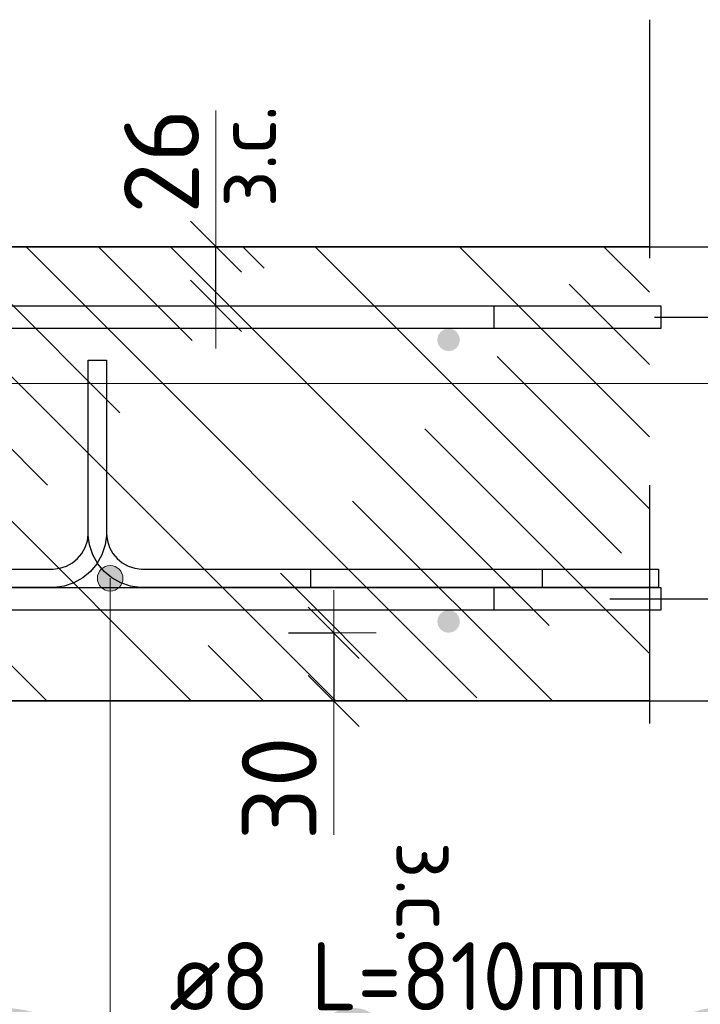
# Model space of a CAD drawing. Header units: metres. Extents: x -38 to 107, y -15 to 21.
# Tile 111 of 133: x 72.479 to 72.778, y 8.198 to 8.632. Entities that reach past the tile are written whole.
import ezdxf

# ---------------------------------------------------------------- set-up
doc = ezdxf.new("R2010")
doc.units = ezdxf.units.M
doc.header["$PDMODE"] = 65
doc.linetypes.add('______4', pattern=[0.135, 0.105, -0.03])
for name, color, linetype, lineweight in [('XR$3$Арм. стержнями верхней зоны', 180, 'Continuous', 35), ('XR$3$Арм. стержнями нижней зоны', 180, 'Continuous', 35), ('XR$3$Арм.стержн. Арматура края', 96, 'Continuous', 35), ('XR$3$Размерная линия (1)', 7, 'Continuous', 13), ('XR$3$Размерная линия_ общее', 7, 'Continuous', 13), ('XR$5$Арм. стержнями верхней зоны', 180, 'Continuous', 35), ('XR$5$Арм. стержнями нижней зоны', 180, 'Continuous', 35), ('XR$5$Арм.стержн. Арматура края', 96, 'Continuous', 35), ('XR$5$Размерная линия (1)', 7, 'Continuous', 13), ('XR$5$Размерная линия_ общее', 7, 'Continuous', 13)]:
    doc.layers.add(name, color=color, linetype=linetype, lineweight=lineweight)
doc.layers.add('XR$3$Арм.стержн. Фиксатор', color=7, linetype='Continuous', lineweight=35, true_color=0x501e0f)
doc.layers.add('XR$5$Арм.стержн. Фиксатор', color=7, linetype='Continuous', lineweight=35, true_color=0x501e0f)
doc.styles.add('ISOCPEUR', font='txt')
doc.dimstyles.new('DIMSTYLE_11', dxfattribs={"dimtxt": 0.033, "dimasz": 0.0375, "dimexe": 0, "dimexo": 0, "dimgap": 0.0165, "dimtad": 2, "dimdec": 0, "dimlfac": 1000, "dimrnd": 1, "dimzin": 12, "dimdsep": 46, "dimtxsty": 'ISOCPEUR', "dimblk1": 'ALL_ML_STRICH', "dimblk2": 'ALL_ML_STRICH', "dimsah": 1, "dimcen": 0, "dimclrd": 7, "dimclre": 256, "dimclrt": 7, "dimadec": 0, "dimazin": 0, "dimtfac": 1, "dimtdec": 0, "dimtix": 1, "dimtmove": 2, "dimatfit": 3, "dimfxl": 0, "dimtvp": 1.2, "dimtzin": 0, "dimlwd": 0, "dimlwe": -3, "dimarcsym": 0})
doc.dimstyles.new('DIMSTYLE_12', dxfattribs={"dimtxt": 0.03, "dimasz": 0.03, "dimexe": 0, "dimexo": 0, "dimgap": 0.015, "dimtad": 2, "dimdec": 0, "dimlfac": 1000, "dimrnd": 1, "dimzin": 12, "dimdsep": 46, "dimtxsty": 'ISOCPEUR', "dimblk1": 'ALL_ML_STRICH', "dimblk2": 'ALL_ML_STRICH', "dimsah": 1, "dimcen": 0, "dimclrd": 7, "dimclre": 256, "dimclrt": 7, "dimadec": 0, "dimazin": 0, "dimtfac": 1, "dimtdec": 0, "dimtix": 1, "dimtmove": 2, "dimatfit": 3, "dimfxl": 0, "dimtzin": 0, "dimlwd": 0, "dimlwe": -3, "dimarcsym": 0})
doc.dimstyles.new('DIMSTYLE_14', dxfattribs={"dimtxt": 0.03, "dimasz": 0.03, "dimexe": 0, "dimexo": 0, "dimgap": 0.015, "dimtad": 2, "dimdec": 0, "dimlfac": 1000, "dimrnd": 1, "dimzin": 12, "dimdsep": 46, "dimtxsty": 'ISOCPEUR', "dimblk1": 'ALL_ML_STRICH', "dimblk2": 'ALL_ML_STRICH', "dimsah": 1, "dimcen": 0, "dimclrd": 7, "dimclre": 256, "dimclrt": 7, "dimadec": 0, "dimazin": 0, "dimtfac": 1, "dimtdec": 0, "dimtix": 1, "dimtmove": 2, "dimatfit": 3, "dimfxl": 0, "dimtvp": 1.2, "dimtzin": 0, "dimlwd": 0, "dimlwe": -3, "dimarcsym": 0})
doc.dimstyles.new('DIMSTYLE_8', dxfattribs={"dimtxt": 0.033, "dimasz": 0.0375, "dimexe": 0, "dimexo": 0, "dimgap": 0.0165, "dimtad": 2, "dimdec": 0, "dimlfac": 1000, "dimrnd": 1, "dimzin": 12, "dimdsep": 46, "dimtxsty": 'ISOCPEUR', "dimblk1": 'ALL_ML_STRICH', "dimblk2": 'ALL_ML_STRICH', "dimsah": 1, "dimcen": 0, "dimclrd": 7, "dimclre": 256, "dimclrt": 7, "dimadec": 0, "dimazin": 0, "dimtfac": 1, "dimtdec": 0, "dimtix": 1, "dimtmove": 2, "dimatfit": 3, "dimfxl": 0, "dimtzin": 0, "dimlwd": 0, "dimlwe": -3, "dimarcsym": 0})
pattern_1 = [(135, (0, 0), (-0.031819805, -0.031819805), [0.4, -0.05, 0, -0.05]), (135, (-0.01591, -0.01591), (-0.031819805, -0.031819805), [0.8, -0.1, 0.1, -0.1])]

# ---------------------------------------------------------------- blocks, each defined once
blk = doc.blocks.new('ALL_ML_STRICH')
at = {"color": 0, "linetype": 'ByBlock', "lineweight": -2}
for p, q in [((0, -0.5), (0, 0.5)), ((-0.3, -0.3), (0.3, 0.3)), ((-1, 0), (0.5, 0))]:
    blk.add_line(p, q, dxfattribs=at)
blk = doc.blocks.new('*D137')
at = {"layer": 'DEFPOINTS', "color": 7, "linetype": 'Continuous', "lineweight": 13, "transparency": 33554687}
for p in [(72.7273, 8.53188), (72.7273, 8.33188), (72.89884, 8.33188)]:
    blk.add_point(p, dxfattribs=at)
at = {"layer": 'XR$3$Размерная линия_ общее', "color": 253, "linetype": 'Continuous', "lineweight": -2, "true_color": 0xa0a0a0, "transparency": 33554687}
for p, q in [((72.7473, 8.53188), (72.89884, 8.53188)), ((72.7473, 8.33188), (72.89884, 8.33188))]:
    blk.add_line(p, q, dxfattribs=at)
at = {"layer": 'XR$3$Размерная линия_ общее', "color": 7, "linetype": 'Continuous', "lineweight": -2, "transparency": 33554687}
blk.add_line((72.89884, 8.33188), (72.89884, 8.53188), dxfattribs=at)
at = {"layer": 'XR$3$Размерная линия_ общее', "color": 7, "linetype": 'Continuous', "lineweight": 13, "transparency": 33554687, "xscale": 0.0375, "yscale": 0.0375, "zscale": 0.0375}
for p, rotation in [((72.89884, 8.53188), 90), ((72.89884, 8.33188), 270)]:
    blk.add_blockref('ALL_ML_STRICH', p, dxfattribs=dict(at, rotation=rotation))
at = {"layer": 'XR$3$Размерная линия_ общее', "color": 7, "linetype": 'Continuous', "lineweight": 13, "transparency": 33554687, "insert": (72.87484, 8.43353), "char_height": 0.033, "width": 0.099, "attachment_point": 5, "rotation": 90, "style": 'ISOCPEUR'}
blk.add_mtext('\\A1;{200}', dxfattribs=at)
blk = doc.blocks.new('*D138')
at = {"layer": 'DEFPOINTS', "color": 7, "linetype": 'Continuous', "lineweight": 13, "transparency": 33554687}
for p in [(72.5769, 8.36188), (72.61689, 8.36188), (72.5769, 8.33188)]:
    blk.add_point(p, dxfattribs=at)
at = {"layer": 'XR$3$Размерная линия_ общее', "color": 253, "linetype": 'Continuous', "lineweight": -2, "true_color": 0xa0a0a0, "transparency": 33554687}
for p, q in [((72.5969, 8.36188), (72.61689, 8.36188)), ((72.5969, 8.33188), (72.61689, 8.33188))]:
    blk.add_line(p, q, dxfattribs=at)
at = {"layer": 'XR$3$Размерная линия_ общее', "color": 7, "linetype": 'Continuous', "lineweight": -2, "transparency": 33554687}
blk.add_line((72.61689, 8.36188), (72.61689, 8.33188), dxfattribs=at)
at = {"layer": 'XR$3$Размерная линия_ общее', "color": 7, "linetype": 'Continuous', "lineweight": 13, "transparency": 33554687, "xscale": 0.0375, "yscale": 0.0375, "zscale": 0.0375}
for p, rotation in [((72.61689, 8.36188), 90), ((72.61689, 8.33188), 270)]:
    blk.add_blockref('ALL_ML_STRICH', p, dxfattribs=dict(at, rotation=rotation))
at = {"layer": 'XR$3$Размерная линия_ общее', "color": 7, "linetype": 'Continuous', "lineweight": 13, "transparency": 33554687, "insert": (72.59289, 8.29345), "char_height": 0.033, "width": 0.066, "attachment_point": 5, "rotation": 90, "style": 'ISOCPEUR'}
blk.add_mtext('\\A1;{30}', dxfattribs=at)
at = {"layer": 'XR$3$Размерная линия_ общее', "color": 7, "linetype": 'Continuous', "lineweight": 13, "transparency": 33554687, "insert": (72.67143, 8.26997), "char_height": 0.027, "width": 0.00135, "attachment_point": 1, "rotation": 270, "line_spacing_factor": 0.60241, "style": 'ISOCPEUR'}
blk.add_mtext('з.с.', dxfattribs=at)
blk = doc.blocks.new('*D141')
at = {"layer": 'DEFPOINTS', "color": 7, "linetype": 'Continuous', "lineweight": 13, "transparency": 33554687}
for p in [(72.52503, 8.53188), (72.52503, 8.50588), (72.56502, 8.50588)]:
    blk.add_point(p, dxfattribs=at)
at = {"layer": 'XR$3$Размерная линия_ общее', "color": 253, "linetype": 'Continuous', "lineweight": -2, "true_color": 0xa0a0a0, "transparency": 33554687}
for p, q in [((72.54503, 8.53188), (72.56502, 8.53188)), ((72.54503, 8.50588), (72.56502, 8.50588))]:
    blk.add_line(p, q, dxfattribs=at)
at = {"layer": 'XR$3$Размерная линия_ общее', "color": 7, "linetype": 'Continuous', "lineweight": -2, "transparency": 33554687}
blk.add_line((72.56502, 8.50588), (72.56502, 8.53188), dxfattribs=at)
at = {"layer": 'XR$3$Размерная линия_ общее', "color": 7, "linetype": 'Continuous', "lineweight": 13, "transparency": 33554687, "xscale": 0.0375, "yscale": 0.0375, "zscale": 0.0375}
for p, rotation in [((72.56502, 8.53188), 90), ((72.56502, 8.50588), 270)]:
    blk.add_blockref('ALL_ML_STRICH', p, dxfattribs=dict(at, rotation=rotation))
at = {"layer": 'XR$3$Размерная линия_ общее', "color": 7, "linetype": 'Continuous', "lineweight": 13, "transparency": 33554687, "insert": (72.56456, 8.54924), "char_height": 0.027, "width": 0.00135, "attachment_point": 1, "rotation": 90, "line_spacing_factor": 0.60241, "style": 'ISOCPEUR'}
blk.add_mtext('з.с.', dxfattribs=at)
at = {"layer": 'XR$3$Размерная линия_ общее', "color": 7, "linetype": 'Continuous', "lineweight": 13, "transparency": 33554687, "insert": (72.54102, 8.5696), "char_height": 0.033, "width": 0.066, "attachment_point": 5, "rotation": 90, "style": 'ISOCPEUR'}
blk.add_mtext('\\A1;{26}', dxfattribs=at)
blk = doc.blocks.new('*D198')
at = {"layer": 'DEFPOINTS', "color": 7, "linetype": 'Continuous', "lineweight": 13, "transparency": 33554687}
for p in [(72.73118, 8.37688), (72.74403, 8.33188), (72.82384, 8.33188)]:
    blk.add_point(p, dxfattribs=at)
at = {"layer": 'XR$3$Размерная линия (1)', "color": 9, "linetype": 'Continuous', "lineweight": -2, "true_color": 0xc7c7c7, "transparency": 33554687}
for p, q in [((72.75118, 8.37688), (72.82384, 8.37688)), ((72.76403, 8.33188), (72.82384, 8.33188))]:
    blk.add_line(p, q, dxfattribs=at)
at = {"layer": 'XR$3$Размерная линия (1)', "color": 7, "linetype": 'Continuous', "lineweight": -2, "transparency": 33554687}
blk.add_line((72.82384, 8.33188), (72.82384, 8.37688), dxfattribs=at)
at = {"layer": 'XR$3$Размерная линия (1)', "color": 7, "linetype": 'Continuous', "lineweight": 13, "transparency": 33554687, "xscale": 0.03, "yscale": 0.03, "zscale": 0.03}
for p, rotation in [((72.82384, 8.37688), 90), ((72.82384, 8.33188), 270)]:
    blk.add_blockref('ALL_ML_STRICH', p, dxfattribs=dict(at, rotation=rotation))
at = {"layer": 'XR$3$Размерная линия (1)', "color": 7, "linetype": 'Continuous', "lineweight": 13, "transparency": 33554687, "insert": (72.80098, 8.29614), "char_height": 0.03, "width": 0.06, "attachment_point": 5, "rotation": 90, "style": 'ISOCPEUR'}
blk.add_mtext('\\A1;{45}', dxfattribs=at)
blk = doc.blocks.new('*D199')
at = {"layer": 'DEFPOINTS', "color": 7, "linetype": 'Continuous', "lineweight": 13, "transparency": 33554687}
for p in [(72.73821, 8.50088), (72.73118, 8.37688), (72.82384, 8.37688)]:
    blk.add_point(p, dxfattribs=at)
at = {"layer": 'XR$3$Размерная линия (1)', "color": 9, "linetype": 'Continuous', "lineweight": -2, "true_color": 0xc7c7c7, "transparency": 33554687}
for p, q in [((72.75821, 8.50088), (72.82384, 8.50088)), ((72.75118, 8.37688), (72.82384, 8.37688))]:
    blk.add_line(p, q, dxfattribs=at)
at = {"layer": 'XR$3$Размерная линия (1)', "color": 7, "linetype": 'Continuous', "lineweight": -2, "transparency": 33554687}
blk.add_line((72.82384, 8.37688), (72.82384, 8.50088), dxfattribs=at)
at = {"layer": 'XR$3$Размерная линия (1)', "color": 7, "linetype": 'Continuous', "lineweight": 13, "transparency": 33554687, "xscale": 0.03, "yscale": 0.03, "zscale": 0.03}
for p, rotation in [((72.82384, 8.50088), 90), ((72.82384, 8.37688), 270)]:
    blk.add_blockref('ALL_ML_STRICH', p, dxfattribs=dict(at, rotation=rotation))
at = {"layer": 'XR$3$Размерная линия (1)', "color": 7, "linetype": 'Continuous', "lineweight": 13, "transparency": 33554687, "insert": (72.80134, 8.44188), "char_height": 0.03, "width": 0.09, "attachment_point": 5, "rotation": 90, "style": 'ISOCPEUR'}
blk.add_mtext('\\A1;{124}', dxfattribs=at)
blk = doc.blocks.new('*D200')
at = {"layer": 'DEFPOINTS', "color": 7, "linetype": 'Continuous', "lineweight": 13, "transparency": 33554687}
for p in [(72.72034, 8.53188), (72.73821, 8.50088), (72.82384, 8.50088)]:
    blk.add_point(p, dxfattribs=at)
at = {"layer": 'XR$3$Размерная линия (1)', "color": 9, "linetype": 'Continuous', "lineweight": -2, "true_color": 0xc7c7c7, "transparency": 33554687}
for p, q in [((72.74034, 8.53188), (72.82384, 8.53188)), ((72.75821, 8.50088), (72.82384, 8.50088))]:
    blk.add_line(p, q, dxfattribs=at)
at = {"layer": 'XR$3$Размерная линия (1)', "color": 7, "linetype": 'Continuous', "lineweight": -2, "transparency": 33554687}
blk.add_line((72.82384, 8.50088), (72.82384, 8.53188), dxfattribs=at)
at = {"layer": 'XR$3$Размерная линия (1)', "color": 7, "linetype": 'Continuous', "lineweight": 13, "transparency": 33554687, "xscale": 0.03, "yscale": 0.03, "zscale": 0.03}
for p, rotation in [((72.82384, 8.53188), 90), ((72.82384, 8.50088), 270)]:
    blk.add_blockref('ALL_ML_STRICH', p, dxfattribs=dict(at, rotation=rotation))
at = {"layer": 'XR$3$Размерная линия (1)', "color": 7, "linetype": 'Continuous', "lineweight": 13, "transparency": 33554687, "insert": (72.8011, 8.57917), "char_height": 0.03, "width": 0.06, "attachment_point": 5, "rotation": 90, "style": 'ISOCPEUR'}
blk.add_mtext('\\A1;{31}', dxfattribs=at)
blk = doc.blocks.new('*D679')
at = {"layer": 'DEFPOINTS', "color": 7, "linetype": 'Continuous', "lineweight": 13, "transparency": 33554687}
for p in [(72.7273, 8.53188), (72.7273, 8.33188), (72.89884, 8.33188)]:
    blk.add_point(p, dxfattribs=at)
at = {"layer": 'XR$5$Размерная линия_ общее', "color": 253, "linetype": 'Continuous', "lineweight": -2, "true_color": 0xa0a0a0, "transparency": 33554687}
for p, q in [((72.7473, 8.53188), (72.89884, 8.53188)), ((72.7473, 8.33188), (72.89884, 8.33188))]:
    blk.add_line(p, q, dxfattribs=at)
at = {"layer": 'XR$5$Размерная линия_ общее', "color": 7, "linetype": 'Continuous', "lineweight": -2, "transparency": 33554687}
blk.add_line((72.89884, 8.33188), (72.89884, 8.53188), dxfattribs=at)
at = {"layer": 'XR$5$Размерная линия_ общее', "color": 7, "linetype": 'Continuous', "lineweight": 13, "transparency": 33554687, "xscale": 0.0375, "yscale": 0.0375, "zscale": 0.0375}
for p, rotation in [((72.89884, 8.53188), 90), ((72.89884, 8.33188), 270)]:
    blk.add_blockref('ALL_ML_STRICH', p, dxfattribs=dict(at, rotation=rotation))
at = {"layer": 'XR$5$Размерная линия_ общее', "color": 7, "linetype": 'Continuous', "lineweight": 13, "transparency": 33554687, "insert": (72.87484, 8.43353), "char_height": 0.033, "width": 0.099, "attachment_point": 5, "rotation": 90, "style": 'ISOCPEUR'}
blk.add_mtext('\\A1;{200}', dxfattribs=at)
blk = doc.blocks.new('*D680')
at = {"layer": 'DEFPOINTS', "color": 7, "linetype": 'Continuous', "lineweight": 13, "transparency": 33554687}
for p in [(72.5769, 8.36188), (72.61689, 8.36188), (72.5769, 8.33188)]:
    blk.add_point(p, dxfattribs=at)
at = {"layer": 'XR$5$Размерная линия_ общее', "color": 253, "linetype": 'Continuous', "lineweight": -2, "true_color": 0xa0a0a0, "transparency": 33554687}
for p, q in [((72.5969, 8.36188), (72.61689, 8.36188)), ((72.5969, 8.33188), (72.61689, 8.33188))]:
    blk.add_line(p, q, dxfattribs=at)
at = {"layer": 'XR$5$Размерная линия_ общее', "color": 7, "linetype": 'Continuous', "lineweight": -2, "transparency": 33554687}
blk.add_line((72.61689, 8.36188), (72.61689, 8.33188), dxfattribs=at)
at = {"layer": 'XR$5$Размерная линия_ общее', "color": 7, "linetype": 'Continuous', "lineweight": 13, "transparency": 33554687, "xscale": 0.0375, "yscale": 0.0375, "zscale": 0.0375}
for p, rotation in [((72.61689, 8.36188), 90), ((72.61689, 8.33188), 270)]:
    blk.add_blockref('ALL_ML_STRICH', p, dxfattribs=dict(at, rotation=rotation))
at = {"layer": 'XR$5$Размерная линия_ общее', "color": 7, "linetype": 'Continuous', "lineweight": 13, "transparency": 33554687, "insert": (72.59289, 8.29345), "char_height": 0.033, "width": 0.066, "attachment_point": 5, "rotation": 90, "style": 'ISOCPEUR'}
blk.add_mtext('\\A1;{30}', dxfattribs=at)
at = {"layer": 'XR$5$Размерная линия_ общее', "color": 7, "linetype": 'Continuous', "lineweight": 13, "transparency": 33554687, "insert": (72.67143, 8.26997), "char_height": 0.027, "width": 0.00135, "attachment_point": 1, "rotation": 270, "line_spacing_factor": 0.60241, "style": 'ISOCPEUR'}
blk.add_mtext('з.с.', dxfattribs=at)
blk = doc.blocks.new('*D683')
at = {"layer": 'DEFPOINTS', "color": 7, "linetype": 'Continuous', "lineweight": 13, "transparency": 33554687}
for p in [(72.52503, 8.53188), (72.52503, 8.50588), (72.56502, 8.50588)]:
    blk.add_point(p, dxfattribs=at)
at = {"layer": 'XR$5$Размерная линия_ общее', "color": 253, "linetype": 'Continuous', "lineweight": -2, "true_color": 0xa0a0a0, "transparency": 33554687}
for p, q in [((72.54503, 8.53188), (72.56502, 8.53188)), ((72.54503, 8.50588), (72.56502, 8.50588))]:
    blk.add_line(p, q, dxfattribs=at)
at = {"layer": 'XR$5$Размерная линия_ общее', "color": 7, "linetype": 'Continuous', "lineweight": -2, "transparency": 33554687}
blk.add_line((72.56502, 8.50588), (72.56502, 8.53188), dxfattribs=at)
at = {"layer": 'XR$5$Размерная линия_ общее', "color": 7, "linetype": 'Continuous', "lineweight": 13, "transparency": 33554687, "xscale": 0.0375, "yscale": 0.0375, "zscale": 0.0375}
for p, rotation in [((72.56502, 8.53188), 90), ((72.56502, 8.50588), 270)]:
    blk.add_blockref('ALL_ML_STRICH', p, dxfattribs=dict(at, rotation=rotation))
at = {"layer": 'XR$5$Размерная линия_ общее', "color": 7, "linetype": 'Continuous', "lineweight": 13, "transparency": 33554687, "insert": (72.56456, 8.54924), "char_height": 0.027, "width": 0.00135, "attachment_point": 1, "rotation": 90, "line_spacing_factor": 0.60241, "style": 'ISOCPEUR'}
blk.add_mtext('з.с.', dxfattribs=at)
at = {"layer": 'XR$5$Размерная линия_ общее', "color": 7, "linetype": 'Continuous', "lineweight": 13, "transparency": 33554687, "insert": (72.54102, 8.5696), "char_height": 0.033, "width": 0.066, "attachment_point": 5, "rotation": 90, "style": 'ISOCPEUR'}
blk.add_mtext('\\A1;{26}', dxfattribs=at)
blk = doc.blocks.new('*D753')
at = {"layer": 'DEFPOINTS', "color": 7, "linetype": 'Continuous', "lineweight": 13, "transparency": 33554687}
for p in [(72.71852, 8.37688), (72.73137, 8.33188), (72.82582, 8.33188)]:
    blk.add_point(p, dxfattribs=at)
at = {"layer": 'XR$5$Размерная линия (1)', "color": 9, "linetype": 'Continuous', "lineweight": -2, "true_color": 0xc7c7c7, "transparency": 33554687}
for p, q in [((72.73852, 8.37688), (72.82582, 8.37688)), ((72.75137, 8.33188), (72.82582, 8.33188))]:
    blk.add_line(p, q, dxfattribs=at)
at = {"layer": 'XR$5$Размерная линия (1)', "color": 7, "linetype": 'Continuous', "lineweight": -2, "transparency": 33554687}
blk.add_line((72.82582, 8.33188), (72.82582, 8.37688), dxfattribs=at)
at = {"layer": 'XR$5$Размерная линия (1)', "color": 7, "linetype": 'Continuous', "lineweight": 13, "transparency": 33554687, "xscale": 0.03, "yscale": 0.03, "zscale": 0.03}
for p, rotation in [((72.82582, 8.37688), 90), ((72.82582, 8.33188), 270)]:
    blk.add_blockref('ALL_ML_STRICH', p, dxfattribs=dict(at, rotation=rotation))
at = {"layer": 'XR$5$Размерная линия (1)', "color": 7, "linetype": 'Continuous', "lineweight": 13, "transparency": 33554687, "insert": (72.80331, 8.29812), "char_height": 0.03, "width": 0.06, "attachment_point": 5, "rotation": 90, "style": 'ISOCPEUR'}
blk.add_mtext('\\A1;{45}', dxfattribs=at)
blk = doc.blocks.new('*D754')
at = {"layer": 'DEFPOINTS', "color": 7, "linetype": 'Continuous', "lineweight": 13, "transparency": 33554687}
for p in [(72.75868, 8.50088), (72.71852, 8.37688), (72.82582, 8.37688)]:
    blk.add_point(p, dxfattribs=at)
at = {"layer": 'XR$5$Размерная линия (1)', "color": 9, "linetype": 'Continuous', "lineweight": -2, "true_color": 0xc7c7c7, "transparency": 33554687}
for p, q in [((72.77868, 8.50088), (72.82582, 8.50088)), ((72.73852, 8.37688), (72.82582, 8.37688))]:
    blk.add_line(p, q, dxfattribs=at)
at = {"layer": 'XR$5$Размерная линия (1)', "color": 7, "linetype": 'Continuous', "lineweight": -2, "transparency": 33554687}
blk.add_line((72.82582, 8.37688), (72.82582, 8.50088), dxfattribs=at)
at = {"layer": 'XR$5$Размерная линия (1)', "color": 7, "linetype": 'Continuous', "lineweight": 13, "transparency": 33554687, "xscale": 0.03, "yscale": 0.03, "zscale": 0.03}
for p, rotation in [((72.82582, 8.50088), 90), ((72.82582, 8.37688), 270)]:
    blk.add_blockref('ALL_ML_STRICH', p, dxfattribs=dict(at, rotation=rotation))
at = {"layer": 'XR$5$Размерная линия (1)', "color": 7, "linetype": 'Continuous', "lineweight": 13, "transparency": 33554687, "insert": (72.80332, 8.44188), "char_height": 0.03, "width": 0.09, "attachment_point": 5, "rotation": 90, "style": 'ISOCPEUR'}
blk.add_mtext('\\A1;{124}', dxfattribs=at)
blk = doc.blocks.new('*D755')
at = {"layer": 'DEFPOINTS', "color": 7, "linetype": 'Continuous', "lineweight": 13, "transparency": 33554687}
for p in [(72.70768, 8.53188), (72.75868, 8.50088), (72.82582, 8.50088)]:
    blk.add_point(p, dxfattribs=at)
at = {"layer": 'XR$5$Размерная линия (1)', "color": 9, "linetype": 'Continuous', "lineweight": -2, "true_color": 0xc7c7c7, "transparency": 33554687}
for p, q in [((72.72768, 8.53188), (72.82582, 8.53188)), ((72.77868, 8.50088), (72.82582, 8.50088))]:
    blk.add_line(p, q, dxfattribs=at)
at = {"layer": 'XR$5$Размерная линия (1)', "color": 7, "linetype": 'Continuous', "lineweight": -2, "transparency": 33554687}
blk.add_line((72.82582, 8.50088), (72.82582, 8.53188), dxfattribs=at)
at = {"layer": 'XR$5$Размерная линия (1)', "color": 7, "linetype": 'Continuous', "lineweight": 13, "transparency": 33554687, "xscale": 0.03, "yscale": 0.03, "zscale": 0.03}
for p, rotation in [((72.82582, 8.53188), 90), ((72.82582, 8.50088), 270)]:
    blk.add_blockref('ALL_ML_STRICH', p, dxfattribs=dict(at, rotation=rotation))
at = {"layer": 'XR$5$Размерная линия (1)', "color": 7, "linetype": 'Continuous', "lineweight": 13, "transparency": 33554687, "insert": (72.80341, 8.57046), "char_height": 0.03, "width": 0.06, "attachment_point": 5, "rotation": 90, "style": 'ISOCPEUR'}
blk.add_mtext('\\A1;{31}', dxfattribs=at)

msp = doc.modelspace()

# ---------------------------------------------------------------- hatches: boundary and pattern name
at = {"linetype": 'Continuous', "lineweight": 13, "transparency": 33554687}
h = msp.add_hatch(dxfattribs=at)
h.set_pattern_fill('__________540', scale=0.015, style=0, pattern_type=2)
h.set_pattern_definition(pattern_1)
h.paths.add_polyline_path([(72.1675, 8.53188), (72.1675, 8.33188), (72.75595, 8.33188), (72.75595, 8.53188)], flags=0)
h = msp.add_hatch(dxfattribs=at)
h.set_pattern_fill('__________540', scale=0.015, style=0, pattern_type=2)
h.set_pattern_definition(pattern_1)
h.paths.add_polyline_path([(72.1675, 8.53188), (72.1675, 8.33188), (72.75595, 8.33188), (72.75595, 8.53188)], flags=0)
at = {"layer": 'XR$3$Арм. стержнями верхней зоны', "linetype": 'Continuous', "lineweight": 50, "transparency": 33554687}
msp.add_hatch(color=4, dxfattribs=at).paths.add_polyline_path([(72.67251, 8.49088), (72.67212, 8.49279), (72.67104, 8.49441), (72.66942, 8.4955), (72.66751, 8.49588), (72.66559, 8.4955), (72.66397, 8.49441), (72.66289, 8.49279), (72.66251, 8.49088), (72.66289, 8.48896), (72.66397, 8.48734), (72.66559, 8.48626), (72.66751, 8.48588), (72.66942, 8.48626), (72.67104, 8.48734), (72.67212, 8.48896)])
at = {"layer": 'XR$3$Арм. стержнями нижней зоны', "linetype": 'Continuous', "lineweight": 50, "transparency": 33554687}
msp.add_hatch(color=4, dxfattribs=at).paths.add_polyline_path([(72.67251, 8.36688), (72.67212, 8.36879), (72.67104, 8.37041), (72.66942, 8.3715), (72.66751, 8.37188), (72.66559, 8.3715), (72.66397, 8.37041), (72.66289, 8.36879), (72.66251, 8.36688), (72.66289, 8.36496), (72.66397, 8.36334), (72.66559, 8.36226), (72.66751, 8.36188), (72.66942, 8.36226), (72.67104, 8.36334), (72.67212, 8.36496)])
at = {"layer": 'XR$3$Арм.стержн. Фиксатор', "linetype": 'Continuous', "lineweight": 13, "transparency": 33554687}
for points in [[(72.51357, 8.38869), (72.52325, 8.38869), (72.52122, 8.39071)], [(72.51357, 8.38869), (72.52122, 8.39071), (72.5156, 8.39071)], [(72.5156, 8.39071), (72.52122, 8.39071), (72.51841, 8.3915)], [(72.51278, 8.38588), (72.52403, 8.38588), (72.52325, 8.38869)], [(72.51278, 8.38588), (72.52325, 8.38869), (72.51357, 8.38869)], [(72.51357, 8.38306), (72.52403, 8.38588), (72.51278, 8.38588)], [(72.51357, 8.38306), (72.52325, 8.38306), (72.52403, 8.38588)], [(72.5156, 8.38104), (72.52325, 8.38306), (72.51357, 8.38306)], [(72.5156, 8.38104), (72.52122, 8.38104), (72.52325, 8.38306)], [(72.52122, 8.38104), (72.5156, 8.38104), (72.51841, 8.38025)]]:
    msp.add_hatch(color=7, dxfattribs=at).paths.add_polyline_path(points)
at = {"layer": 'XR$5$Арм. стержнями верхней зоны', "linetype": 'Continuous', "lineweight": 50, "transparency": 33554687}
msp.add_hatch(color=4, dxfattribs=at).paths.add_polyline_path([(72.67251, 8.49088), (72.67212, 8.49279), (72.67104, 8.49441), (72.66942, 8.4955), (72.66751, 8.49588), (72.66559, 8.4955), (72.66397, 8.49441), (72.66289, 8.49279), (72.66251, 8.49088), (72.66289, 8.48896), (72.66397, 8.48734), (72.66559, 8.48626), (72.66751, 8.48588), (72.66942, 8.48626), (72.67104, 8.48734), (72.67212, 8.48896)])
at = {"layer": 'XR$5$Арм. стержнями нижней зоны', "linetype": 'Continuous', "lineweight": 50, "transparency": 33554687}
msp.add_hatch(color=4, dxfattribs=at).paths.add_polyline_path([(72.67251, 8.36688), (72.67212, 8.36879), (72.67104, 8.37041), (72.66942, 8.3715), (72.66751, 8.37188), (72.66559, 8.3715), (72.66397, 8.37041), (72.66289, 8.36879), (72.66251, 8.36688), (72.66289, 8.36496), (72.66397, 8.36334), (72.66559, 8.36226), (72.66751, 8.36188), (72.66942, 8.36226), (72.67104, 8.36334), (72.67212, 8.36496)])
at = {"layer": 'XR$5$Арм.стержн. Фиксатор', "linetype": 'Continuous', "lineweight": 13, "transparency": 33554687}
for points in [[(72.51357, 8.38869), (72.52325, 8.38869), (72.52122, 8.39071)], [(72.51357, 8.38869), (72.52122, 8.39071), (72.5156, 8.39071)], [(72.5156, 8.39071), (72.52122, 8.39071), (72.51841, 8.3915)], [(72.51278, 8.38588), (72.52403, 8.38588), (72.52325, 8.38869)], [(72.51278, 8.38588), (72.52325, 8.38869), (72.51357, 8.38869)], [(72.51357, 8.38306), (72.52403, 8.38588), (72.51278, 8.38588)], [(72.51357, 8.38306), (72.52325, 8.38306), (72.52403, 8.38588)], [(72.5156, 8.38104), (72.52325, 8.38306), (72.51357, 8.38306)], [(72.5156, 8.38104), (72.52122, 8.38104), (72.52325, 8.38306)], [(72.52122, 8.38104), (72.5156, 8.38104), (72.51841, 8.38025)]]:
    msp.add_hatch(color=7, dxfattribs=at).paths.add_polyline_path(points)

# ---------------------------------------------------------------- linework, layer by layer
at = {"color": 7, "linetype": '______4', "lineweight": 25, "transparency": 33554687}
msp.add_line((72.75595, 8.63188), (72.75595, 8.23188), dxfattribs=at)
msp.add_line((72.75595, 8.63188), (72.75595, 8.23188), dxfattribs=at)
at = {"color": 7, "linetype": 'Continuous', "lineweight": 13, "transparency": 33554687}
for p, q in [((72.56502, 8.53188), (72.56502, 8.59188)), ((72.56502, 8.53188), (72.56502, 8.59188)), ((86.41979, 8.47171), (67.91979, 8.47171)), ((72.61689, 8.33188), (72.61689, 8.27288)), ((72.61689, 8.33188), (72.61689, 8.27288))]:
    msp.add_line(p, q, dxfattribs=at)
at = {"color": 7, "linetype": 'Continuous', "lineweight": 35, "transparency": 33554687}
for p, q in [((72.75595, 8.53188), (72.1675, 8.53188)), ((72.75595, 8.53188), (72.1675, 8.53188)), ((72.1675, 8.33188), (72.75595, 8.33188)), ((72.1675, 8.33188), (72.75595, 8.33188))]:
    msp.add_line(p, q, dxfattribs=at)
at = {"layer": 'XR$3$Арм. стержнями верхней зоны', "color": 4, "linetype": 'Continuous', "lineweight": 25, "transparency": 33554687}
for points in [[(72.76095, 8.49588), (72.1875, 8.49588), (72.1875, 8.50588), (72.76095, 8.50588), (72.76095, 8.49588)], [(72.76095, 8.49588), (72.44251, 8.49588), (72.44251, 8.50588), (72.76095, 8.50588), (72.76095, 8.49588)]]:
    msp.add_lwpolyline(points, dxfattribs=at)
at = {"layer": 'XR$3$Арм. стержнями нижней зоны', "color": 4, "linetype": 'Continuous', "lineweight": 25, "transparency": 33554687}
for points in [[(72.76095, 8.37188), (72.1875, 8.37188), (72.1875, 8.38188), (72.76095, 8.38188), (72.76095, 8.37188)], [(72.76095, 8.37188), (72.44251, 8.37188), (72.44251, 8.38188), (72.76095, 8.38188), (72.76095, 8.37188)]]:
    msp.add_lwpolyline(points, dxfattribs=at)
at = {"layer": 'XR$3$Арм.стержн. Арматура края', "color": 4, "linetype": 'Continuous', "lineweight": 25, "transparency": 33554687}
for points in [[(72.21607, 8.50588), (72.6875, 8.50588), (72.6875, 8.49588), (72.21676, 8.49588)], [(72.21676, 8.38188), (72.6875, 8.38188), (72.6875, 8.37188)], [(72.6875, 8.37188), (72.21607, 8.37188)]]:
    msp.add_lwpolyline(points, dxfattribs=at)
at = {"layer": 'XR$3$Арм.стержн. Фиксатор', "color": 7, "linetype": 'Continuous', "lineweight": 13, "transparency": 33554687}
for p, q in [((72.51841, 8.3915), (72.51841, 8.3915)), ((72.51278, 8.38588), (72.51278, 8.38588)), ((72.51841, 8.17967), (72.51841, 8.38588)), ((72.52403, 8.38588), (72.52403, 8.38588)), ((72.51841, 8.38025), (72.51841, 8.38025))]:
    msp.add_line(p, q, dxfattribs=at)
at = {"layer": 'XR$3$Арм.стержн. Фиксатор', "color": 40, "linetype": 'Continuous', "lineweight": 25, "transparency": 33554687}
for points in [[(72.70875, 8.38188), (72.5316, 8.38188), (72.52743, 8.38246), (72.52308, 8.38389), (72.51907, 8.38614), (72.51577, 8.3889), (72.51301, 8.3922), (72.51077, 8.3962), (72.50933, 8.40056), (72.50875, 8.40473), (72.50875, 8.48188), (72.51675, 8.48188), (72.51675, 8.40473), (72.51617, 8.40056), (72.51474, 8.3962), (72.51249, 8.3922), (72.50973, 8.3889), (72.50643, 8.38614), (72.50242, 8.38389), (72.49807, 8.38246), (72.4939, 8.38188), (72.31675, 8.38188)], [(72.31675, 8.38988), (72.49335, 8.38988), (72.49625, 8.39028), (72.49919, 8.39125), (72.50187, 8.39275), (72.50405, 8.39457), (72.50588, 8.39676), (72.50738, 8.39944), (72.50835, 8.40237), (72.50875, 8.40528), (72.50875, 8.48188), (72.51675, 8.48188), (72.51675, 8.40528), (72.51716, 8.40237), (72.51812, 8.39944), (72.51963, 8.39676), (72.52145, 8.39457), (72.52363, 8.39275), (72.52632, 8.39125), (72.52925, 8.39028), (72.53216, 8.38988), (72.70875, 8.38988), (72.70875, 8.38188)], [(72.75995, 8.38188), (72.60675, 8.38188), (72.60675, 8.38988), (72.75995, 8.38988), (72.75995, 8.38188)]]:
    msp.add_lwpolyline(points, dxfattribs=at)
at = {"layer": 'XR$3$Арм.стержн. Фиксатор', "color": 7, "linetype": 'Continuous', "lineweight": 13, "transparency": 33554687}
msp.add_circle((72.51841, 8.38588), 0.00563, dxfattribs=at)
at = {"layer": 'XR$5$Арм. стержнями верхней зоны', "color": 4, "linetype": 'Continuous', "lineweight": 25, "transparency": 33554687}
for points in [[(72.76095, 8.49588), (72.1875, 8.49588), (72.1875, 8.50588), (72.76095, 8.50588), (72.76095, 8.49588)], [(72.76095, 8.49588), (72.44251, 8.49588), (72.44251, 8.50588), (72.76095, 8.50588), (72.76095, 8.49588)]]:
    msp.add_lwpolyline(points, dxfattribs=at)
at = {"layer": 'XR$5$Арм. стержнями нижней зоны', "color": 4, "linetype": 'Continuous', "lineweight": 25, "transparency": 33554687}
for points in [[(72.76095, 8.37188), (72.1875, 8.37188), (72.1875, 8.38188), (72.76095, 8.38188), (72.76095, 8.37188)], [(72.76095, 8.37188), (72.44251, 8.37188), (72.44251, 8.38188), (72.76095, 8.38188), (72.76095, 8.37188)]]:
    msp.add_lwpolyline(points, dxfattribs=at)
at = {"layer": 'XR$5$Арм.стержн. Арматура края', "color": 4, "linetype": 'Continuous', "lineweight": 25, "transparency": 33554687}
for points in [[(72.21607, 8.50588), (72.6875, 8.50588), (72.6875, 8.49588), (72.21676, 8.49588)], [(72.21676, 8.38188), (72.6875, 8.38188), (72.6875, 8.37188)], [(72.6875, 8.37188), (72.21607, 8.37188)]]:
    msp.add_lwpolyline(points, dxfattribs=at)
at = {"layer": 'XR$5$Арм.стержн. Фиксатор', "color": 7, "linetype": 'Continuous', "lineweight": 13, "transparency": 33554687}
for p, q in [((72.51841, 8.3915), (72.51841, 8.3915)), ((72.51278, 8.38588), (72.51278, 8.38588)), ((72.51841, 8.17967), (72.51841, 8.38588)), ((72.52403, 8.38588), (72.52403, 8.38588)), ((72.51841, 8.38025), (72.51841, 8.38025))]:
    msp.add_line(p, q, dxfattribs=at)
at = {"layer": 'XR$5$Арм.стержн. Фиксатор', "color": 40, "linetype": 'Continuous', "lineweight": 25, "transparency": 33554687}
for points in [[(72.70875, 8.38188), (72.5316, 8.38188), (72.52743, 8.38246), (72.52308, 8.38389), (72.51907, 8.38614), (72.51577, 8.3889), (72.51301, 8.3922), (72.51077, 8.3962), (72.50933, 8.40056), (72.50875, 8.40473), (72.50875, 8.48188), (72.51675, 8.48188), (72.51675, 8.40473), (72.51617, 8.40056), (72.51474, 8.3962), (72.51249, 8.3922), (72.50973, 8.3889), (72.50643, 8.38614), (72.50242, 8.38389), (72.49807, 8.38246), (72.4939, 8.38188), (72.31675, 8.38188)], [(72.31675, 8.38988), (72.49335, 8.38988), (72.49625, 8.39028), (72.49919, 8.39125), (72.50187, 8.39275), (72.50405, 8.39457), (72.50588, 8.39676), (72.50738, 8.39944), (72.50835, 8.40237), (72.50875, 8.40528), (72.50875, 8.48188), (72.51675, 8.48188), (72.51675, 8.40528), (72.51716, 8.40237), (72.51812, 8.39944), (72.51963, 8.39676), (72.52145, 8.39457), (72.52363, 8.39275), (72.52632, 8.39125), (72.52925, 8.39028), (72.53216, 8.38988), (72.70875, 8.38988), (72.70875, 8.38188)], [(72.75995, 8.38188), (72.60675, 8.38188), (72.60675, 8.38988), (72.75995, 8.38988), (72.75995, 8.38188)]]:
    msp.add_lwpolyline(points, dxfattribs=at)
at = {"layer": 'XR$5$Арм.стержн. Фиксатор', "color": 7, "linetype": 'Continuous', "lineweight": 13, "transparency": 33554687}
msp.add_circle((72.51841, 8.38588), 0.00563, dxfattribs=at)

# ---------------------------------------------------------------- texts
at = {"color": 7, "linetype": 'Continuous', "lineweight": 35, "transparency": 33554687, "insert": (70.35063, 7.94671), "char_height": 0.25, "width": 2.7437149, "attachment_point": 7, "style": 'ISOCPEUR'}
msp.add_mtext('\\W0.96;ГОСТ 34028-2016', dxfattribs=at)
at = {"layer": 'XR$3$Арм.стержн. Фиксатор', "color": 7, "linetype": 'Continuous', "lineweight": 25, "transparency": 33554687, "insert": (72.54441, 8.19567), "char_height": 0.03, "width": 0.2511827, "attachment_point": 7, "style": 'ISOCPEUR'}
msp.add_mtext('\\W0.95;ø8 L=810mm ', dxfattribs=at)
at = {"layer": 'XR$5$Арм.стержн. Фиксатор', "color": 7, "linetype": 'Continuous', "lineweight": 25, "transparency": 33554687, "insert": (72.54441, 8.19567), "char_height": 0.03, "width": 0.2511827, "attachment_point": 7, "style": 'ISOCPEUR'}
msp.add_mtext('\\W0.95;ø8 L=810mm ', dxfattribs=at)

# ---------------------------------------------------------------- dimensions: what is measured, and where the dimension line sits
at = {"layer": 'XR$3$Размерная линия (1)', "color": 7, "linetype": 'Continuous', "lineweight": 13, "transparency": 33554687}
for base, p1, p2, dimstyle, picture, middle in [((72.82384, 8.53188), (72.75821, 8.50088), (72.74034, 8.53188), 'DIMSTYLE_14', '*D200', (72.8011, 8.57917)), ((72.82384, 8.50088), (72.75118, 8.37688), (72.75821, 8.50088), 'DIMSTYLE_12', '*D199', (72.80134, 8.44188)), ((72.82384, 8.37688), (72.76403, 8.33188), (72.75118, 8.37688), 'DIMSTYLE_14', '*D198', (72.80098, 8.29614))]:
    dim = msp.add_linear_dim(base=base, p1=p1, p2=p2, angle=90, dimstyle=dimstyle, override={"dimpost": '<>', "dimclrd": 7, "dimclre": 9, "dimclrt": 7, "dimlwd": 0, "dimlwe": 65533}, dxfattribs=at)
    dim.commit()
    dim.dimension.update_dxf_attribs({"geometry": picture, "text_midpoint": middle, "dimtype": 160})
at = {"layer": 'XR$3$Размерная линия_ общее', "color": 7, "linetype": 'Continuous', "lineweight": 13, "transparency": 33554687}
for base, p1, p2, angle, picture, middle in [((72.56502, 8.53188), (72.54503, 8.50588), (72.54503, 8.53188), 90, '*D141', (72.54102, 8.5696)), ((72.61689, 8.33188), (72.5969, 8.36188), (72.5969, 8.33188), 270, '*D138', (72.59289, 8.29345))]:
    dim = msp.add_linear_dim(base=base, p1=p1, p2=p2, angle=angle, text='<>\\Xз.с.', dimstyle='DIMSTYLE_11', override={"dimpost": '<>', "dimclrd": 7, "dimclre": 253, "dimclrt": 7, "dimlwd": 0, "dimlwe": 65533}, dxfattribs=at)
    dim.commit()
    dim.dimension.update_dxf_attribs({"geometry": picture, "text_midpoint": middle, "dimtype": 160})
dim = msp.add_linear_dim(base=(72.89884, 8.53188), p1=(72.7473, 8.33188), p2=(72.7473, 8.53188), angle=90, dimstyle='DIMSTYLE_8', override={"dimpost": '<>', "dimclrd": 7, "dimclre": 253, "dimclrt": 7, "dimlwd": 0, "dimlwe": 65533}, dxfattribs=at)
dim.commit()
dim.dimension.update_dxf_attribs({"geometry": '*D137', "text_midpoint": (72.87484, 8.43353), "dimtype": 160})
at = {"layer": 'XR$5$Размерная линия (1)', "color": 7, "linetype": 'Continuous', "lineweight": 13, "transparency": 33554687}
for base, p1, p2, dimstyle, picture, middle in [((72.82582, 8.53188), (72.77868, 8.50088), (72.72768, 8.53188), 'DIMSTYLE_14', '*D755', (72.80341, 8.57046)), ((72.82582, 8.50088), (72.73852, 8.37688), (72.77868, 8.50088), 'DIMSTYLE_12', '*D754', (72.80332, 8.44188)), ((72.82582, 8.37688), (72.75137, 8.33188), (72.73852, 8.37688), 'DIMSTYLE_14', '*D753', (72.80331, 8.29812))]:
    dim = msp.add_linear_dim(base=base, p1=p1, p2=p2, angle=90, dimstyle=dimstyle, override={"dimpost": '<>', "dimclrd": 7, "dimclre": 9, "dimclrt": 7, "dimlwd": 0, "dimlwe": 65533}, dxfattribs=at)
    dim.commit()
    dim.dimension.update_dxf_attribs({"geometry": picture, "text_midpoint": middle, "dimtype": 160})
at = {"layer": 'XR$5$Размерная линия_ общее', "color": 7, "linetype": 'Continuous', "lineweight": 13, "transparency": 33554687}
for base, p1, p2, angle, picture, middle in [((72.56502, 8.53188), (72.54503, 8.50588), (72.54503, 8.53188), 90, '*D683', (72.54102, 8.5696)), ((72.61689, 8.33188), (72.5969, 8.36188), (72.5969, 8.33188), 270, '*D680', (72.59289, 8.29345))]:
    dim = msp.add_linear_dim(base=base, p1=p1, p2=p2, angle=angle, text='<>\\Xз.с.', dimstyle='DIMSTYLE_11', override={"dimpost": '<>', "dimclrd": 7, "dimclre": 253, "dimclrt": 7, "dimlwd": 0, "dimlwe": 65533}, dxfattribs=at)
    dim.commit()
    dim.dimension.update_dxf_attribs({"geometry": picture, "text_midpoint": middle, "dimtype": 160})
dim = msp.add_linear_dim(base=(72.89884, 8.53188), p1=(72.7473, 8.33188), p2=(72.7473, 8.53188), angle=90, dimstyle='DIMSTYLE_8', override={"dimpost": '<>', "dimclrd": 7, "dimclre": 253, "dimclrt": 7, "dimlwd": 0, "dimlwe": 65533}, dxfattribs=at)
dim.commit()
dim.dimension.update_dxf_attribs({"geometry": '*D679', "text_midpoint": (72.87484, 8.43353), "dimtype": 160})

doc.saveas('drawing.dxf')
